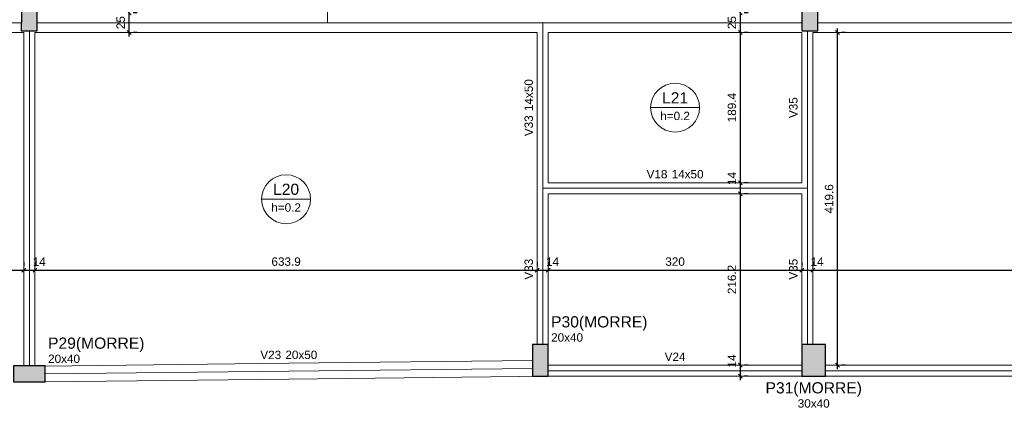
# Model space of a CAD drawing. Header units: millimetres. Extents: x 10 to 1250, y -62 to 528.
# Tile 172 of 193: x 34 to 59, y 291 to 300. Entities that reach past the tile are written whole.
import ezdxf

# ---------------------------------------------------------------- set-up
doc = ezdxf.new("R2010")
doc.units = ezdxf.units.MM
doc.header["$LTSCALE"] = 0.05
for name, color, linetype, lineweight in [('FO-Cotas', 5, 'Continuous', 5), ('FO-Eixos', 5, 'Continuous', 5), ('FO-Hachura pilar que morre', 106, 'Continuous', 5), ('FO-Pilares', 4, 'Continuous', 30), ('FO-Textos das lajes', 3, 'Continuous', 20), ('FO-Textos das vigas', 7, 'Continuous', 5), ('FO-Textos dos pilares', 7, 'Continuous', 5), ('FO-Vigas', 7, 'Continuous', 5)]:
    doc.layers.add(name, color=color, linetype=linetype, lineweight=lineweight)
doc.styles.add('Arial', font='arial.ttf')
doc.styles.get("Standard").update_dxf_attribs({"font": 'arial.ttf'})
doc.dimstyles.new('UM_50.000000', dxfattribs={"dimtxt": 0.18, "dimasz": 0.1, "dimexe": 0.1, "dimexo": 0.2, "dimgap": 0.1, "dimtad": 1, "dimdec": 1, "dimlfac": 50, "dimzin": 0, "dimdsep": 46, "dimtxsty": 'Standard', "dimblk": 'OBLIQUE', "dimcen": 0.09, "dimdle": 0.1, "dimadec": 1, "dimazin": 2, "dimtfac": 1, "dimtdec": 1, "dimtofl": 0, "dimtmove": 0, "dimatfit": 3, "dimldrblk": 'OBLIQUE', "dimfxl": 1, "dimtolj": 1, "dimarcsym": 1})

# ---------------------------------------------------------------- blocks, each defined once
blk = doc.blocks.new('_Oblique')
at = {"color": 0, "linetype": 'ByBlock', "lineweight": -2}
blk.add_line((-0.5, -0.5), (0.5, 0.5), dxfattribs=at)
blk = doc.blocks.new('*D518')
at = {"layer": 'Defpoints', "color": 0, "transparency": 16777216}
for p in [(21.43, 293.963), (34.089, 293.963), (34.089, 293.963)]:
    blk.add_point(p, dxfattribs=at)
at = {"layer": 'FO-Cotas', "color": 0, "lineweight": -2, "transparency": 16777216}
for p, q in [((21.43, 294.163), (21.43, 294.063)), ((34.089, 294.163), (34.089, 294.063)), ((21.33, 293.963), (34.189, 293.963))]:
    blk.add_line(p, q, dxfattribs=at)
at = {"layer": 'FO-Cotas', "color": 0, "lineweight": -2, "transparency": 16777216, "xscale": 0.1, "yscale": 0.1, "zscale": 0.1, "rotation": 180}
blk.add_blockref('_Oblique', (21.43, 293.963), dxfattribs=at)
at = {"layer": 'FO-Cotas', "color": 0, "lineweight": -2, "transparency": 16777216, "xscale": 0.1, "yscale": 0.1, "zscale": 0.1}
blk.add_blockref('_Oblique', (34.089, 293.963), dxfattribs=at)
at = {"layer": 'FO-Cotas', "transparency": 16777216, "insert": (27.76, 294.175), "char_height": 0.2118, "attachment_point": 5, "rotation": 0.0057, "style": 'Arial'}
blk.add_mtext('\\A1;633', dxfattribs=at)
blk = doc.blocks.new('*D519')
at = {"layer": 'Defpoints', "color": 0, "transparency": 16777216}
for p in [(34.089, 293.963), (34.369, 293.963), (34.369, 293.963)]:
    blk.add_point(p, dxfattribs=at)
at = {"layer": 'FO-Cotas', "color": 0, "lineweight": -2, "transparency": 16777216}
for p, q in [((34.089, 294.163), (34.089, 294.063)), ((34.369, 294.163), (34.369, 294.063)), ((33.989, 293.963), (34.469, 293.963))]:
    blk.add_line(p, q, dxfattribs=at)
at = {"layer": 'FO-Cotas', "color": 0, "lineweight": -2, "transparency": 16777216, "xscale": 0.1, "yscale": 0.1, "zscale": 0.1, "rotation": 180}
blk.add_blockref('_Oblique', (34.089, 293.963), dxfattribs=at)
at = {"layer": 'FO-Cotas', "color": 0, "lineweight": -2, "transparency": 16777216, "xscale": 0.1, "yscale": 0.1, "zscale": 0.1}
blk.add_blockref('_Oblique', (34.369, 293.963), dxfattribs=at)
at = {"layer": 'FO-Cotas', "transparency": 16777216, "insert": (34.475, 294.175), "char_height": 0.2118, "attachment_point": 5, "rotation": 0.0057, "style": 'Arial'}
blk.add_mtext('\\A1;14', dxfattribs=at)
blk = doc.blocks.new('*D520')
at = {"layer": 'Defpoints', "color": 0, "transparency": 16777216}
for p in [(34.369, 293.963), (47.047, 293.963), (47.047, 293.963)]:
    blk.add_point(p, dxfattribs=at)
at = {"layer": 'FO-Cotas', "color": 0, "lineweight": -2, "transparency": 16777216}
for p, q in [((34.369, 294.163), (34.369, 294.063)), ((47.047, 294.163), (47.047, 294.063)), ((34.269, 293.963), (47.147, 293.963))]:
    blk.add_line(p, q, dxfattribs=at)
at = {"layer": 'FO-Cotas', "color": 0, "lineweight": -2, "transparency": 16777216, "xscale": 0.1, "yscale": 0.1, "zscale": 0.1, "rotation": 180}
blk.add_blockref('_Oblique', (34.369, 293.963), dxfattribs=at)
at = {"layer": 'FO-Cotas', "color": 0, "lineweight": -2, "transparency": 16777216, "xscale": 0.1, "yscale": 0.1, "zscale": 0.1}
blk.add_blockref('_Oblique', (47.047, 293.963), dxfattribs=at)
at = {"layer": 'FO-Cotas', "transparency": 16777216, "insert": (40.708, 294.175), "char_height": 0.2118, "attachment_point": 5, "rotation": 0.0057, "style": 'Arial'}
blk.add_mtext('\\A1;633.9', dxfattribs=at)
blk = doc.blocks.new('*D521')
at = {"layer": 'Defpoints', "color": 0, "transparency": 16777216}
for p in [(47.047, 293.963), (47.327, 293.963), (47.327, 293.963)]:
    blk.add_point(p, dxfattribs=at)
at = {"layer": 'FO-Cotas', "color": 0, "lineweight": -2, "transparency": 16777216}
for p, q in [((47.047, 294.163), (47.047, 294.063)), ((47.327, 294.163), (47.327, 294.063)), ((46.947, 293.963), (47.427, 293.963))]:
    blk.add_line(p, q, dxfattribs=at)
at = {"layer": 'FO-Cotas', "color": 0, "lineweight": -2, "transparency": 16777216, "xscale": 0.1, "yscale": 0.1, "zscale": 0.1, "rotation": 180}
blk.add_blockref('_Oblique', (47.047, 293.963), dxfattribs=at)
at = {"layer": 'FO-Cotas', "color": 0, "lineweight": -2, "transparency": 16777216, "xscale": 0.1, "yscale": 0.1, "zscale": 0.1}
blk.add_blockref('_Oblique', (47.327, 293.963), dxfattribs=at)
at = {"layer": 'FO-Cotas', "transparency": 16777216, "insert": (47.433, 294.175), "char_height": 0.2118, "attachment_point": 5, "rotation": 0.0057, "style": 'Arial'}
blk.add_mtext('\\A1;14', dxfattribs=at)
blk = doc.blocks.new('*D522')
at = {"layer": 'Defpoints', "color": 0, "transparency": 16777216}
for p in [(47.327, 293.963), (53.727, 293.963), (53.727, 293.963)]:
    blk.add_point(p, dxfattribs=at)
at = {"layer": 'FO-Cotas', "color": 0, "lineweight": -2, "transparency": 16777216}
for p, q in [((47.327, 294.163), (47.327, 294.063)), ((53.727, 294.163), (53.727, 294.063)), ((47.227, 293.963), (53.827, 293.963))]:
    blk.add_line(p, q, dxfattribs=at)
at = {"layer": 'FO-Cotas', "color": 0, "lineweight": -2, "transparency": 16777216, "xscale": 0.1, "yscale": 0.1, "zscale": 0.1, "rotation": 180}
blk.add_blockref('_Oblique', (47.327, 293.963), dxfattribs=at)
at = {"layer": 'FO-Cotas', "color": 0, "lineweight": -2, "transparency": 16777216, "xscale": 0.1, "yscale": 0.1, "zscale": 0.1}
blk.add_blockref('_Oblique', (53.727, 293.963), dxfattribs=at)
at = {"layer": 'FO-Cotas', "transparency": 16777216, "insert": (50.527, 294.175), "char_height": 0.2118, "attachment_point": 5, "rotation": 0.0057, "style": 'Arial'}
blk.add_mtext('\\A1;320', dxfattribs=at)
blk = doc.blocks.new('*D523')
at = {"layer": 'Defpoints', "color": 0, "transparency": 16777216}
for p in [(53.727, 293.963), (54.007, 293.963), (54.007, 293.963)]:
    blk.add_point(p, dxfattribs=at)
at = {"layer": 'FO-Cotas', "color": 0, "lineweight": -2, "transparency": 16777216}
for p, q in [((53.727, 294.163), (53.727, 294.063)), ((54.007, 294.163), (54.007, 294.063)), ((53.627, 293.963), (54.107, 293.963))]:
    blk.add_line(p, q, dxfattribs=at)
at = {"layer": 'FO-Cotas', "color": 0, "lineweight": -2, "transparency": 16777216, "xscale": 0.1, "yscale": 0.1, "zscale": 0.1, "rotation": 180}
blk.add_blockref('_Oblique', (53.727, 293.963), dxfattribs=at)
at = {"layer": 'FO-Cotas', "color": 0, "lineweight": -2, "transparency": 16777216, "xscale": 0.1, "yscale": 0.1, "zscale": 0.1}
blk.add_blockref('_Oblique', (54.007, 293.963), dxfattribs=at)
at = {"layer": 'FO-Cotas', "transparency": 16777216, "insert": (54.113, 294.175), "char_height": 0.2118, "attachment_point": 5, "rotation": 0.0057, "style": 'Arial'}
blk.add_mtext('\\A1;14', dxfattribs=at)
blk = doc.blocks.new('*D524')
at = {"layer": 'Defpoints', "color": 0, "transparency": 16777216}
for p in [(54.007, 293.963), (66.267, 293.963), (66.267, 293.963)]:
    blk.add_point(p, dxfattribs=at)
at = {"layer": 'FO-Cotas', "color": 0, "lineweight": -2, "transparency": 16777216}
for p, q in [((54.007, 294.163), (54.007, 294.063)), ((66.267, 294.163), (66.267, 294.063)), ((53.907, 293.963), (66.367, 293.963))]:
    blk.add_line(p, q, dxfattribs=at)
at = {"layer": 'FO-Cotas', "color": 0, "lineweight": -2, "transparency": 16777216, "xscale": 0.1, "yscale": 0.1, "zscale": 0.1, "rotation": 180}
blk.add_blockref('_Oblique', (54.007, 293.963), dxfattribs=at)
at = {"layer": 'FO-Cotas', "color": 0, "lineweight": -2, "transparency": 16777216, "xscale": 0.1, "yscale": 0.1, "zscale": 0.1}
blk.add_blockref('_Oblique', (66.267, 293.963), dxfattribs=at)
at = {"layer": 'FO-Cotas', "transparency": 16777216, "insert": (60.137, 294.175), "char_height": 0.2118, "attachment_point": 5, "rotation": 0.0057, "style": 'Arial'}
blk.add_mtext('\\A1;613', dxfattribs=at)
blk = doc.blocks.new('*D576')
at = {"layer": 'Defpoints', "color": 0, "transparency": 16777216}
for p in [(36.745, 300.455), (36.745, 300.455), (36.745, 299.955)]:
    blk.add_point(p, dxfattribs=at)
at = {"layer": 'FO-Cotas', "color": 0, "lineweight": -2, "transparency": 16777216}
for p, q in [((36.745, 299.855), (36.745, 300.555)), ((36.945, 300.455), (36.845, 300.455)), ((36.945, 299.955), (36.845, 299.955))]:
    blk.add_line(p, q, dxfattribs=at)
at = {"layer": 'FO-Cotas', "color": 0, "lineweight": -2, "transparency": 16777216, "xscale": 0.1, "yscale": 0.1, "zscale": 0.1}
for p, rotation in [((36.745, 300.455), 90), ((36.745, 299.955), 270)]:
    blk.add_blockref('_Oblique', p, dxfattribs=dict(at, rotation=rotation))
at = {"layer": 'FO-Cotas', "transparency": 16777216, "insert": (36.533, 300.205), "char_height": 0.2118, "attachment_point": 5, "rotation": 90, "style": 'Arial'}
blk.add_mtext('\\A1;25', dxfattribs=at)
blk = doc.blocks.new('*D577')
at = {"layer": 'Defpoints', "color": 0, "transparency": 16777216}
for p in [(52.175, 291.563), (52.175, 291.563), (52.175, 291.283)]:
    blk.add_point(p, dxfattribs=at)
at = {"layer": 'FO-Cotas', "color": 0, "lineweight": -2, "transparency": 16777216}
for p, q in [((52.175, 291.183), (52.175, 291.663)), ((52.375, 291.563), (52.275, 291.563)), ((52.375, 291.283), (52.275, 291.283))]:
    blk.add_line(p, q, dxfattribs=at)
at = {"layer": 'FO-Cotas', "color": 0, "lineweight": -2, "transparency": 16777216, "xscale": 0.1, "yscale": 0.1, "zscale": 0.1}
for p, rotation in [((52.175, 291.563), 90), ((52.175, 291.283), 270)]:
    blk.add_blockref('_Oblique', p, dxfattribs=dict(at, rotation=rotation))
at = {"layer": 'FO-Cotas', "transparency": 16777216, "insert": (51.963, 291.669), "char_height": 0.2118, "attachment_point": 5, "rotation": 90, "style": 'Arial'}
blk.add_mtext('\\A1;14', dxfattribs=at)
blk = doc.blocks.new('*D578')
at = {"layer": 'Defpoints', "color": 0, "transparency": 16777216}
for p in [(52.175, 295.887), (52.175, 295.887), (52.175, 291.563)]:
    blk.add_point(p, dxfattribs=at)
at = {"layer": 'FO-Cotas', "color": 0, "lineweight": -2, "transparency": 16777216}
for p, q in [((52.175, 291.463), (52.175, 295.987)), ((52.375, 295.887), (52.275, 295.887)), ((52.375, 291.563), (52.275, 291.563))]:
    blk.add_line(p, q, dxfattribs=at)
at = {"layer": 'FO-Cotas', "color": 0, "lineweight": -2, "transparency": 16777216, "xscale": 0.1, "yscale": 0.1, "zscale": 0.1}
for p, rotation in [((52.175, 295.887), 90), ((52.175, 291.563), 270)]:
    blk.add_blockref('_Oblique', p, dxfattribs=dict(at, rotation=rotation))
at = {"layer": 'FO-Cotas', "transparency": 16777216, "insert": (51.963, 293.725), "char_height": 0.2118, "attachment_point": 5, "rotation": 90, "style": 'Arial'}
blk.add_mtext('\\A1;216.2', dxfattribs=at)
blk = doc.blocks.new('*D579')
at = {"layer": 'Defpoints', "color": 0, "transparency": 16777216}
for p in [(52.175, 296.167), (52.175, 296.167), (52.175, 295.887)]:
    blk.add_point(p, dxfattribs=at)
at = {"layer": 'FO-Cotas', "color": 0, "lineweight": -2, "transparency": 16777216}
for p, q in [((52.175, 295.787), (52.175, 296.267)), ((52.375, 296.167), (52.275, 296.167)), ((52.375, 295.887), (52.275, 295.887))]:
    blk.add_line(p, q, dxfattribs=at)
at = {"layer": 'FO-Cotas', "color": 0, "lineweight": -2, "transparency": 16777216, "xscale": 0.1, "yscale": 0.1, "zscale": 0.1}
for p, rotation in [((52.175, 296.167), 90), ((52.175, 295.887), 270)]:
    blk.add_blockref('_Oblique', p, dxfattribs=dict(at, rotation=rotation))
at = {"layer": 'FO-Cotas', "transparency": 16777216, "insert": (51.963, 296.273), "char_height": 0.2118, "attachment_point": 5, "rotation": 90, "style": 'Arial'}
blk.add_mtext('\\A1;14', dxfattribs=at)
blk = doc.blocks.new('*D580')
at = {"layer": 'Defpoints', "color": 0, "transparency": 16777216}
for p in [(52.175, 299.955), (52.175, 299.955), (52.175, 296.167)]:
    blk.add_point(p, dxfattribs=at)
at = {"layer": 'FO-Cotas', "color": 0, "lineweight": -2, "transparency": 16777216}
for p, q in [((52.175, 296.067), (52.175, 300.055)), ((52.375, 299.955), (52.275, 299.955)), ((52.375, 296.167), (52.275, 296.167))]:
    blk.add_line(p, q, dxfattribs=at)
at = {"layer": 'FO-Cotas', "color": 0, "lineweight": -2, "transparency": 16777216, "xscale": 0.1, "yscale": 0.1, "zscale": 0.1}
for p, rotation in [((52.175, 299.955), 90), ((52.175, 296.167), 270)]:
    blk.add_blockref('_Oblique', p, dxfattribs=dict(at, rotation=rotation))
at = {"layer": 'FO-Cotas', "transparency": 16777216, "insert": (51.963, 298.061), "char_height": 0.2118, "attachment_point": 5, "rotation": 90, "style": 'Arial'}
blk.add_mtext('\\A1;189.4', dxfattribs=at)
blk = doc.blocks.new('*D581')
at = {"layer": 'Defpoints', "color": 0, "transparency": 16777216}
for p in [(52.175, 300.455), (52.175, 300.455), (52.175, 299.955)]:
    blk.add_point(p, dxfattribs=at)
at = {"layer": 'FO-Cotas', "color": 0, "lineweight": -2, "transparency": 16777216}
for p, q in [((52.175, 299.855), (52.175, 300.555)), ((52.375, 300.455), (52.275, 300.455)), ((52.375, 299.955), (52.275, 299.955))]:
    blk.add_line(p, q, dxfattribs=at)
at = {"layer": 'FO-Cotas', "color": 0, "lineweight": -2, "transparency": 16777216, "xscale": 0.1, "yscale": 0.1, "zscale": 0.1}
for p, rotation in [((52.175, 300.455), 90), ((52.175, 299.955), 270)]:
    blk.add_blockref('_Oblique', p, dxfattribs=dict(at, rotation=rotation))
at = {"layer": 'FO-Cotas', "transparency": 16777216, "insert": (51.963, 300.205), "char_height": 0.2118, "attachment_point": 5, "rotation": 90, "style": 'Arial'}
blk.add_mtext('\\A1;25', dxfattribs=at)
blk = doc.blocks.new('*D586')
at = {"layer": 'Defpoints', "color": 0, "transparency": 16777216}
for p in [(54.627, 299.955), (54.627, 299.955), (54.627, 291.563)]:
    blk.add_point(p, dxfattribs=at)
at = {"layer": 'FO-Cotas', "color": 0, "lineweight": -2, "transparency": 16777216}
for p, q in [((54.627, 291.463), (54.627, 300.055)), ((54.827, 299.955), (54.727, 299.955)), ((54.827, 291.563), (54.727, 291.563))]:
    blk.add_line(p, q, dxfattribs=at)
at = {"layer": 'FO-Cotas', "color": 0, "lineweight": -2, "transparency": 16777216, "xscale": 0.1, "yscale": 0.1, "zscale": 0.1}
for p, rotation in [((54.627, 299.955), 90), ((54.627, 291.563), 270)]:
    blk.add_blockref('_Oblique', p, dxfattribs=dict(at, rotation=rotation))
at = {"layer": 'FO-Cotas', "transparency": 16777216, "insert": (54.415, 295.759), "char_height": 0.2118, "attachment_point": 5, "rotation": 90, "style": 'Arial'}
blk.add_mtext('\\A1;419.6', dxfattribs=at)

msp = doc.modelspace()

# ---------------------------------------------------------------- hatches: boundary and pattern name
at = {"layer": 'FO-Hachura pilar que morre', "linetype": 'Continuous'}
for points in [[(34.0238, 299.9977), (34.2238, 299.997), (34.4238, 299.9963), (34.4252, 300.3963), (34.4266, 300.7963), (34.2266, 300.797), (34.0266, 300.7977), (34.0252, 300.3977)], [(53.7272, 299.997), (53.9272, 299.997), (54.1272, 299.997), (54.1272, 300.397), (54.1272, 300.797), (53.9272, 300.797), (53.7272, 300.797), (53.7272, 300.397)], [(47.3272, 292.083), (47.1272, 292.083), (46.9272, 292.083), (46.9272, 291.683), (46.9272, 291.283), (47.1272, 291.283), (47.3272, 291.283), (47.3272, 291.683)], [(53.7272, 291.283), (54.0272, 291.283), (54.3272, 291.283), (54.3272, 291.683), (54.3272, 292.083), (54.0272, 292.083), (53.7272, 292.083), (53.7272, 291.683)], [(33.8292, 291.545), (33.8292, 291.345), (33.8292, 291.145), (34.2292, 291.145), (34.6292, 291.145), (34.6292, 291.345), (34.6292, 291.545), (34.2292, 291.545)]]:
    msp.add_hatch(color=256, dxfattribs=at).paths.add_polyline_path(points)

# ---------------------------------------------------------------- linework, layer by layer
at = {"layer": 'FO-Eixos'}
for p, q in [((41.7552, 300.2046), (41.7552, 304.107)), ((21.5902, 300.2042), (34.0246, 300.2046)), ((34.4246, 300.2046), (41.7552, 300.2046)), ((41.7552, 300.2046), (47.1872, 300.2046)), ((47.1872, 296.027), (47.1872, 300.2046)), ((47.1872, 300.2046), (53.7272, 300.2046)), ((54.1272, 300.2046), (66.4672, 300.2046)), ((34.2292, 291.545), (34.2292, 299.997)), ((53.8672, 296.027), (53.8672, 299.997)), ((47.1872, 292.083), (47.1872, 296.027)), ((47.1872, 296.027), (53.8672, 296.027)), ((53.8672, 292.083), (53.8672, 296.027)), ((34.6292, 291.3416), (40.7782, 291.4102)), ((40.7782, 291.4102), (46.9272, 291.4786)), ((47.3272, 291.423), (53.7272, 291.423)), ((54.3272, 291.423), (66.2672, 291.423))]:
    msp.add_line(p, q, dxfattribs=at)
at = {"layer": 'FO-Pilares'}
for points in [[(34.0238, 299.9977), (34.2238, 299.997), (34.4238, 299.9963), (34.4252, 300.3963), (34.4266, 300.7963), (34.2266, 300.797), (34.0266, 300.7977), (34.0252, 300.3977), (34.0238, 299.9977)], [(53.7272, 299.997), (53.9272, 299.997), (54.1272, 299.997), (54.1272, 300.397), (54.1272, 300.797), (53.9272, 300.797), (53.7272, 300.797), (53.7272, 300.397), (53.7272, 299.997)], [(47.3272, 292.083), (47.1272, 292.083), (46.9272, 292.083), (46.9272, 291.683), (46.9272, 291.283), (47.1272, 291.283), (47.3272, 291.283), (47.3272, 291.683), (47.3272, 292.083)], [(53.7272, 291.283), (54.0272, 291.283), (54.3272, 291.283), (54.3272, 291.683), (54.3272, 292.083), (54.0272, 292.083), (53.7272, 292.083), (53.7272, 291.683), (53.7272, 291.283)], [(33.8292, 291.545), (33.8292, 291.345), (33.8292, 291.145), (34.2292, 291.145), (34.6292, 291.145), (34.6292, 291.345), (34.6292, 291.545), (34.2292, 291.545), (33.8292, 291.545)]]:
    msp.add_lwpolyline(points, close=True, dxfattribs=at)
at = {"layer": 'FO-Textos das lajes'}
for p, q in [((49.9097, 298.0608), (51.1447, 298.0608)), ((40.0907, 295.7498), (41.3257, 295.7498))]:
    msp.add_line(p, q, dxfattribs=at)
for centre in [(50.5272, 298.0608), (40.7082, 295.7498)]:
    msp.add_circle(centre, 0.6175, dxfattribs=at)
at = {"layer": 'FO-Vigas'}
for p, q in [((21.4302, 299.9542), (34.0892, 299.9546)), ((34.0892, 291.545), (34.0892, 299.9546)), ((34.3692, 291.545), (34.3692, 299.9546)), ((34.3692, 299.9546), (41.7552, 299.9546)), ((41.7552, 299.9546), (47.0472, 299.9546)), ((47.0472, 296.027), (47.0472, 299.9546)), ((47.3272, 296.167), (47.3272, 299.9546)), ((47.3272, 299.9546), (53.7272, 299.9546)), ((53.7272, 296.167), (53.7272, 299.9546)), ((54.0072, 296.027), (54.0072, 299.9546)), ((54.0072, 299.9546), (66.2672, 299.9546)), ((47.0472, 292.083), (47.0472, 296.027)), ((47.3272, 296.167), (53.7272, 296.167)), ((54.0072, 292.083), (54.0072, 296.027)), ((47.3272, 292.083), (47.3272, 295.887)), ((47.3272, 295.887), (53.7272, 295.887)), ((53.7272, 292.083), (53.7272, 295.887)), ((34.6292, 291.5416), (40.776, 291.6102)), ((40.776, 291.6102), (46.9272, 291.6786)), ((47.3272, 291.563), (53.7272, 291.563)), ((54.3272, 291.563), (66.2672, 291.563)), ((34.6314, 291.1416), (40.7804, 291.2102)), ((40.7804, 291.2102), (47.3239, 291.283)), ((47.3239, 291.283), (47.3272, 291.283)), ((47.3272, 291.283), (53.7272, 291.283)), ((54.3272, 291.283), (66.2672, 291.283))]:
    msp.add_line(p, q, dxfattribs=at)

# ---------------------------------------------------------------- texts
at = {"layer": 'FO-Textos das lajes', "attachment_point": 8, "line_spacing_factor": 0.798, "style": 'Arial'}
for s, insert, char_height in [('L21', (50.5272, 298.1667), 0.2824), ('h=0.2', (50.5272, 297.7431), 0.2118), ('L20', (40.7082, 295.8557), 0.2824), ('h=0.2', (40.7082, 295.4321), 0.2118)]:
    msp.add_mtext(s, dxfattribs=dict(at, insert=insert, char_height=char_height))
at = {"layer": 'FO-Textos das vigas', "linetype": 'Continuous', "char_height": 0.2118, "rotation": 90, "line_spacing_factor": 0.798, "style": 'Arial'}
for s, insert, attachment_point in [('14x50', (46.9413, 297.9735), 7), ('V35', (53.6213, 298.0608), 8), ('V33', (46.9413, 297.8676), 9), ('V33', (46.9413, 293.985), 8), ('V35', (53.6213, 293.985), 8)]:
    msp.add_mtext(s, dxfattribs=dict(at, insert=insert, attachment_point=attachment_point))
at = {"layer": 'FO-Textos das vigas', "linetype": 'Continuous', "char_height": 0.2118, "line_spacing_factor": 0.798, "style": 'Arial'}
for s, insert, attachment_point in [('V18', (50.3341, 296.2729), 9), ('14x50', (50.44, 296.2729), 7), ('V23', (40.5839, 291.7138), 9), ('20x50', (40.6898, 291.715), 7), ('V24', (50.5272, 291.6689), 8)]:
    msp.add_mtext(s, dxfattribs=dict(at, insert=insert, attachment_point=attachment_point))
at = {"layer": 'FO-Textos dos pilares', "linetype": 'Continuous', "line_spacing_factor": 0.798, "style": 'Arial'}
for s, insert, char_height, attachment_point in [('P30(MORRE)', (47.3975, 292.431), 0.2824, 7), ('20x40', (47.3978, 292.1536), 0.2118, 7), ('P29(MORRE)', (34.6995, 291.893), 0.2824, 7), ('20x40', (34.6998, 291.6156), 0.2118, 7), ('P31(MORRE)', (54.0275, 290.766), 0.2824, 8), ('30x40', (54.0272, 290.4887), 0.2118, 8)]:
    msp.add_mtext(s, dxfattribs=dict(at, insert=insert, char_height=char_height, attachment_point=attachment_point))

# ---------------------------------------------------------------- dimensions: what is measured, and where the dimension line sits
at = {"layer": 'FO-Cotas'}
for base, p1, p2, picture, middle in [((36.7447, 300.4546), (36.7447, 299.9546), (36.7447, 300.4546), '*D576', (36.5329, 300.2046)), ((52.1752, 300.4546), (52.1752, 299.9546), (52.1752, 300.4546), '*D581', (51.9634, 300.2046)), ((52.1752, 299.9546), (52.1752, 296.167), (52.1752, 299.9546), '*D580', (51.9634, 298.0608)), ((54.6272, 299.9546), (54.6272, 291.563), (54.6272, 299.9546), '*D586', (54.4154, 295.7588)), ((52.1752, 296.167), (52.1752, 295.887), (52.1752, 296.167), '*D579', (51.9634, 296.2729)), ((52.1752, 295.887), (52.1752, 291.563), (52.1752, 295.887), '*D578', (51.9634, 293.725)), ((52.1752, 291.563), (52.1752, 291.283), (52.1752, 291.563), '*D577', (51.9634, 291.6689))]:
    dim = msp.add_linear_dim(base=base, p1=p1, p2=p2, angle=90, dimstyle='UM_50.000000', override={"dimtxt": 0.2118, "dimasz": 0.1, "dimexe": 0.1, "dimexo": 0.2, "dimtad": 1, "dimtih": 0, "dimtoh": 0, "dimdec": 1, "dimlfac": 50, "dimzin": 8, "dimtxsty": 'Arial', "dimblk": 'Oblique', "dimblk1": 'Oblique', "dimblk2": 'Oblique', "dimsah": 1, "dimdle": 0.1, "dimse1": 0, "dimse2": 0, "dimclrt": 256, "dimadec": 1, "dimazin": 3, "dimtmove": 2, "dimldrblk": 'Oblique'}, dxfattribs=at)
    dim.commit()
    dim.dimension.update_dxf_attribs({"geometry": picture, "text_midpoint": middle, "dimtype": 160, "text_rotation": 90})
for base, p1, p2, picture, middle, turn in [((34.0892116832, 293.9629692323), (21.4302116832, 293.9629692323), (34.0892116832, 293.9629692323), '*D518', (27.7597116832, 294.1747692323), 0.005729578), ((34.3692, 293.963), (34.0892, 293.963), (34.3692, 293.963), '*D519', (34.4751, 294.1748), 0.00573), ((47.0472, 293.963), (34.3692, 293.963), (47.0472, 293.963), '*D520', (40.7082, 294.1748), 0.00573), ((47.3272, 293.963), (47.0472, 293.963), (47.3272, 293.963), '*D521', (47.4331, 294.1748), 0.00573), ((53.7272, 293.963), (47.3272, 293.963), (53.7272, 293.963), '*D522', (50.5272, 294.1748), 0.00573), ((54.0072, 293.963), (53.7272, 293.963), (54.0072, 293.963), '*D523', (54.1131, 294.1748), 0.00573), ((66.2672, 293.963), (54.0072, 293.963), (66.2672, 293.963), '*D524', (60.1372, 294.1748), 0.00573)]:
    dim = msp.add_linear_dim(base=base, p1=p1, p2=p2, dimstyle='UM_50.000000', override={"dimtxt": 0.2118, "dimasz": 0.1, "dimexe": 0.1, "dimexo": 0.2, "dimtad": 1, "dimtih": 0, "dimtoh": 0, "dimdec": 1, "dimlfac": 50, "dimzin": 8, "dimtxsty": 'Arial', "dimblk": 'Oblique', "dimblk1": 'Oblique', "dimblk2": 'Oblique', "dimsah": 1, "dimdle": 0.1, "dimse1": 0, "dimse2": 0, "dimclrt": 256, "dimadec": 1, "dimazin": 3, "dimtmove": 2, "dimldrblk": 'Oblique'}, dxfattribs=at)
    dim.commit()
    dim.dimension.update_dxf_attribs({"geometry": picture, "text_midpoint": middle, "dimtype": 160, "text_rotation": turn})

doc.saveas('drawing.dxf')
